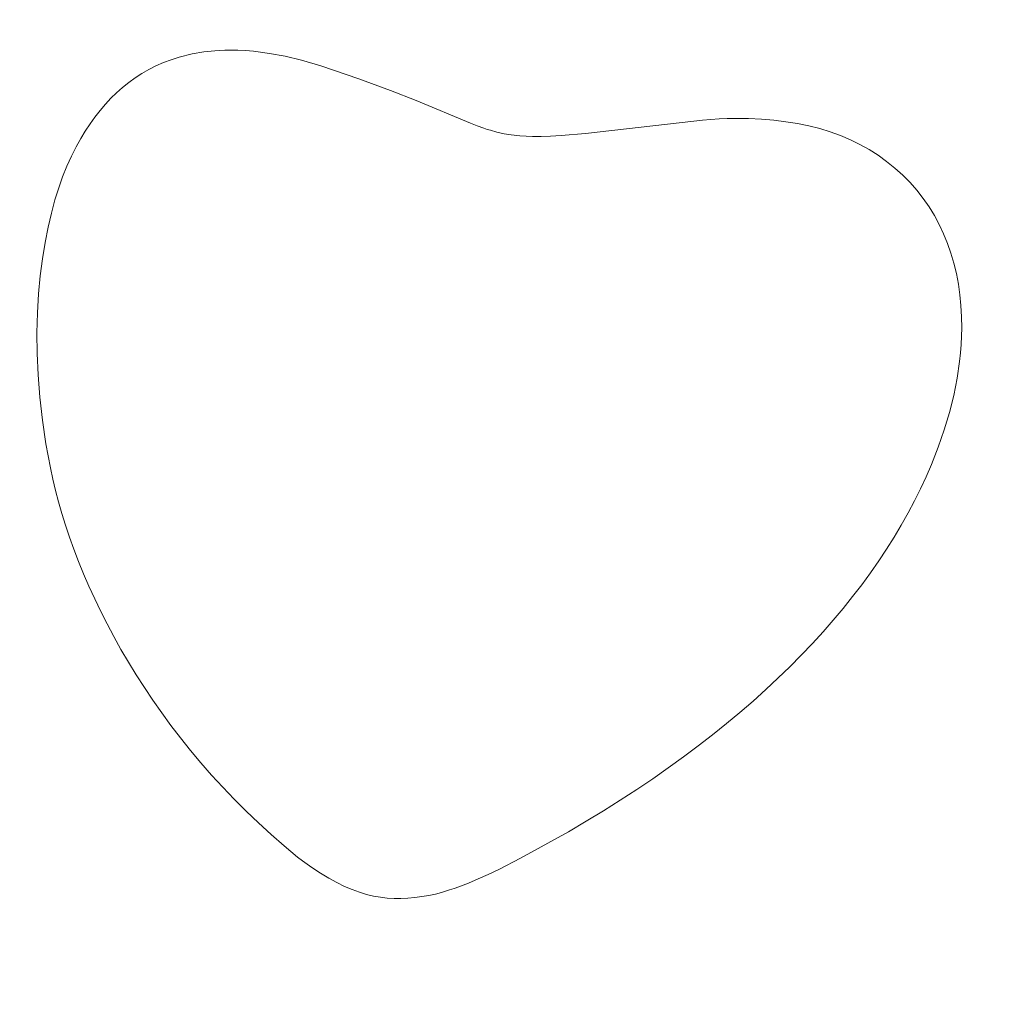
# Model space of a CAD drawing. Header units: millimetres. Extents: x -159 to 180, y -161 to 116.
# Tile 200 of 256: x -80.71 to -73.57, y -13.84 to -6.6. Entities that reach past the tile are written whole.
import ezdxf

# ---------------------------------------------------------------- set-up
doc = ezdxf.new("R2010")
doc.units = ezdxf.units.MM
doc.header["$MEASUREMENT"] = 0
doc.layers.add('Layer 1', color=7, linetype='Continuous')

msp = doc.modelspace()

# ---------------------------------------------------------------- linework, layer by layer
at = {"layer": 'Layer 1', "color": 18, "lineweight": 9}
for points, knots in [([(-158.5852, -104.074), (-158.5852, -104.074), (179.5952, -104.074), (179.5952, -104.074), (179.5952, -104.074), (179.5952, -104.074), (179.5952, 115.719), (179.5952, 115.719), (179.5952, 115.719), (179.5952, 115.719), (-158.5852, 115.719), (-158.5852, 115.719), (-158.5852, 115.719), (-158.5852, 115.719), (-158.5852, -104.074), (-158.5852, -104.074)], [0, 0, 0, 0, 0.2, 0.2, 0.2, 0.2, 0.4, 0.4, 0.4, 0.4, 0.6, 0.6, 0.6, 0.6, 1, 1, 1, 1]), ([(-53.2564, -7.5691), (-53.2564, -7.5691), (-53.2564, 0.2004), (-53.2564, 0.2004), (-53.2564, 0.2004), (-53.2564, 0.2004), (-58.1523, 0.2004), (-58.1523, 0.2004), (-58.1523, 0.2004), (-58.1523, 0.2004), (-58.1523, -2.7996), (-58.1523, -2.7996), (-58.1523, -2.7996), (-58.1523, -2.7996), (-65.8577, -2.7996), (-65.8577, -2.7996), (-65.8577, -2.7996), (-65.8577, -2.7996), (-65.8577, 0.2004), (-65.8577, 0.2004), (-65.8577, 0.2004), (-65.8577, 0.2004), (-73.8173, 0.2004), (-73.8173, 0.2004), (-73.8173, 0.2004), (-73.8173, 0.2004), (-73.8173, -2.7996), (-73.8173, -2.7996), (-73.8173, -2.7996), (-73.8173, -2.7996), (-81.5226, -2.7996), (-81.5226, -2.7996), (-81.5226, -2.7996), (-81.5226, -2.7996), (-81.5226, 0.2004), (-81.5226, 0.2004), (-81.5226, 0.2004), (-81.5226, 0.2004), (-89.4822, 0.2004), (-89.4822, 0.2004), (-89.4822, 0.2004), (-89.4822, 0.2004), (-89.4822, -2.7996), (-89.4822, -2.7996), (-89.4822, -2.7996), (-89.4822, -2.7996), (-97.1875, -2.7996), (-97.1875, -2.7996), (-97.1875, -2.7996), (-97.1875, -2.7996), (-97.1875, 0.2004), (-97.1875, 0.2004), (-97.1875, 0.2004), (-97.1875, 0.2004), (-105.1471, 0.2004), (-105.1471, 0.2004), (-105.1471, 0.2004), (-105.1471, 0.2004), (-105.1471, -2.7996), (-105.1471, -2.7996), (-105.1471, -2.7996), (-105.1471, -2.7996), (-112.8524, -2.7996), (-112.8524, -2.7996), (-112.8524, -2.7996), (-112.8524, -2.7996), (-112.8524, 0.2004), (-112.8524, 0.2004), (-112.8524, 0.2004), (-112.8524, 0.2004), (-120.812, 0.2004), (-120.812, 0.2004), (-120.812, 0.2004), (-120.812, 0.2004), (-120.812, -2.7996), (-120.812, -2.7996), (-120.812, -2.7996), (-120.812, -2.7996), (-128.5173, -2.7996), (-128.5173, -2.7996), (-128.5173, -2.7996), (-128.5173, -2.7996), (-128.5173, 0.2004), (-128.5173, 0.2004), (-128.5173, 0.2004), (-128.5173, 0.2004), (-136.4769, 0.2004), (-136.4769, 0.2004), (-136.4769, 0.2004), (-136.4769, 0.2004), (-136.4769, -2.7996), (-136.4769, -2.7996), (-136.4769, -2.7996), (-136.4769, -2.7996), (-144.1823, -2.7996), (-144.1823, -2.7996), (-144.1823, -2.7996), (-144.1823, -2.7996), (-144.1823, 0.2004), (-144.1823, 0.2004), (-144.1823, 0.2004), (-144.1823, 0.2004), (-152.0784, 0.2004), (-152.0784, 0.2004), (-152.0784, 0.2004), (-152.0784, 0.2004), (-152.0784, -7.6961), (-152.0784, -7.6961), (-152.0784, -7.6961), (-152.0784, -7.6961), (-149.0784, -7.6961), (-149.0784, -7.6961), (-149.0784, -7.6961), (-149.0784, -7.6961), (-149.0784, -15.4011), (-149.0784, -15.4011), (-149.0784, -15.4011), (-149.0784, -15.4011), (-152.0784, -15.4011), (-152.0784, -15.4011), (-152.0784, -15.4011), (-152.0784, -15.4011), (-152.0784, -23.3611), (-152.0784, -23.3611), (-152.0784, -23.3611), (-152.0784, -23.3611), (-149.0784, -23.3611), (-149.0784, -23.3611), (-149.0784, -23.3611), (-149.0784, -23.3611), (-149.0784, -31.0662), (-149.0784, -31.0662), (-149.0784, -31.0662), (-149.0784, -31.0662), (-152.0784, -31.0662), (-152.0784, -31.0662), (-152.0784, -31.0662), (-152.0784, -31.0662), (-152.0784, -39.0261), (-152.0784, -39.0261), (-152.0784, -39.0261), (-152.0784, -39.0261), (-149.0784, -39.0261), (-149.0784, -39.0261), (-149.0784, -39.0261), (-149.0784, -39.0261), (-149.0784, -46.7312), (-149.0784, -46.7312), (-149.0784, -46.7312), (-149.0784, -46.7312), (-152.0784, -46.7312), (-152.0784, -46.7312), (-152.0784, -46.7312), (-152.0784, -46.7312), (-152.0784, -54.6912), (-152.0784, -54.6912), (-152.0784, -54.6912), (-152.0784, -54.6912), (-149.0784, -54.6912), (-149.0784, -54.6912), (-149.0784, -54.6912), (-149.0784, -54.6912), (-149.0784, -62.3963), (-149.0784, -62.3963), (-149.0784, -62.3963), (-149.0784, -62.3963), (-152.0784, -62.3963), (-152.0784, -62.3963), (-152.0784, -62.3963), (-152.0784, -62.3963), (-152.0784, -70.3552), (-152.0784, -70.3552), (-152.0784, -70.3552), (-152.0784, -70.3552), (-149.0784, -70.3552), (-149.0784, -70.3552), (-149.0784, -70.3552), (-149.0784, -70.3552), (-149.0784, -78.0613), (-149.0784, -78.0613), (-149.0784, -78.0613), (-149.0784, -78.0613), (-152.0784, -78.0613), (-152.0784, -78.0613), (-152.0784, -78.0613), (-152.0784, -78.0613), (-152.0784, -86.0203), (-152.0784, -86.0203), (-152.0784, -86.0203), (-152.0784, -86.0203), (-149.0784, -86.0203), (-149.0784, -86.0203), (-149.0784, -86.0203), (-149.0784, -86.0203), (-149.0784, -93.7263), (-149.0784, -93.7263), (-149.0784, -93.7263), (-149.0784, -93.7263), (-152.0784, -93.7263), (-152.0784, -93.7263), (-152.0784, -93.7263), (-152.0784, -93.7263), (-152.0784, -101.6218), (-152.0784, -101.6218), (-152.0784, -101.6218), (-152.0784, -101.6218), (-144.1823, -101.6218), (-144.1823, -101.6218), (-144.1823, -101.6218), (-144.1823, -101.6218), (-144.1823, -98.6218), (-144.1823, -98.6218), (-144.1823, -98.6218), (-144.1823, -98.6218), (-136.4769, -98.6218), (-136.4769, -98.6218), (-136.4769, -98.6218), (-136.4769, -98.6218), (-136.4769, -101.6218), (-136.4769, -101.6218), (-136.4769, -101.6218), (-136.4769, -101.6218), (-128.5173, -101.6218), (-128.5173, -101.6218), (-128.5173, -101.6218), (-128.5173, -101.6218), (-128.5173, -98.6218), (-128.5173, -98.6218), (-128.5173, -98.6218), (-128.5173, -98.6218), (-120.812, -98.6218), (-120.812, -98.6218), (-120.812, -98.6218), (-120.812, -98.6218), (-120.812, -101.6218), (-120.812, -101.6218), (-120.812, -101.6218), (-120.812, -101.6218), (-112.8524, -101.6218), (-112.8524, -101.6218), (-112.8524, -101.6218), (-112.8524, -101.6218), (-112.8524, -98.6218), (-112.8524, -98.6218), (-112.8524, -98.6218), (-112.8524, -98.6218), (-105.1471, -98.6218), (-105.1471, -98.6218), (-105.1471, -98.6218), (-105.1471, -98.6218), (-105.1471, -101.6218), (-105.1471, -101.6218), (-105.1471, -101.6218), (-105.1471, -101.6218), (-97.1875, -101.6218), (-97.1875, -101.6218), (-97.1875, -101.6218), (-97.1875, -101.6218), (-97.1875, -98.6218), (-97.1875, -98.6218), (-97.1875, -98.6218), (-97.1875, -98.6218), (-89.4822, -98.6218), (-89.4822, -98.6218), (-89.4822, -98.6218), (-89.4822, -98.6218), (-89.4822, -101.6218), (-89.4822, -101.6218), (-89.4822, -101.6218), (-89.4822, -101.6218), (-81.5226, -101.6218), (-81.5226, -101.6218), (-81.5226, -101.6218), (-81.5226, -101.6218), (-81.5226, -98.6218), (-81.5226, -98.6218), (-81.5226, -98.6218), (-81.5226, -98.6218), (-73.8173, -98.6218), (-73.8173, -98.6218), (-73.8173, -98.6218), (-73.8173, -98.6218), (-73.8173, -101.6218), (-73.8173, -101.6218), (-73.8173, -101.6218), (-73.8173, -101.6218), (-65.8577, -101.6218), (-65.8577, -101.6218), (-65.8577, -101.6218), (-65.8577, -101.6218), (-65.8577, -98.6218), (-65.8577, -98.6218), (-65.8577, -98.6218), (-65.8577, -98.6218), (-58.1523, -98.6218), (-58.1523, -98.6218), (-58.1523, -98.6218), (-58.1523, -98.6218), (-58.1523, -101.6218), (-58.1523, -101.6218), (-58.1523, -101.6218), (-58.1523, -101.6218), (-53.2564, -101.6218), (-53.2564, -101.6218), (-53.2564, -101.6218), (-53.2564, -101.6218), (-53.2564, -93.8533), (-53.2564, -93.8533), (-53.2564, -93.8533), (-53.2564, -93.8533), (-50.2564, -93.8533), (-50.2564, -93.8533), (-50.2564, -93.8533), (-50.2564, -93.8533), (-50.2564, -85.8933), (-50.2564, -85.8933), (-50.2564, -85.8933), (-50.2564, -85.8933), (-53.2564, -85.8933), (-53.2564, -85.8933), (-53.2564, -85.8933), (-53.2564, -85.8933), (-53.2564, -78.1882), (-53.2564, -78.1882), (-53.2564, -78.1882), (-53.2564, -78.1882), (-50.2564, -78.1882), (-50.2564, -78.1882), (-50.2564, -78.1882), (-50.2564, -78.1882), (-50.2564, -70.2283), (-50.2564, -70.2283), (-50.2564, -70.2283), (-50.2564, -70.2283), (-53.2564, -70.2283), (-53.2564, -70.2283), (-53.2564, -70.2283), (-53.2564, -70.2283), (-53.2564, -62.5232), (-53.2564, -62.5232), (-53.2564, -62.5232), (-53.2564, -62.5232), (-50.2564, -62.5232), (-50.2564, -62.5232), (-50.2564, -62.5232), (-50.2564, -62.5232), (-50.2564, -54.5632), (-50.2564, -54.5632), (-50.2564, -54.5632), (-50.2564, -54.5632), (-53.2564, -54.5632), (-53.2564, -54.5632), (-53.2564, -54.5632), (-53.2564, -54.5632), (-53.2564, -46.8582), (-53.2564, -46.8582), (-53.2564, -46.8582), (-53.2564, -46.8582), (-50.2564, -46.8582), (-50.2564, -46.8582), (-50.2564, -46.8582), (-50.2564, -46.8582), (-50.2564, -38.8982), (-50.2564, -38.8982), (-50.2564, -38.8982), (-50.2564, -38.8982), (-53.2564, -38.8982), (-53.2564, -38.8982), (-53.2564, -38.8982), (-53.2564, -38.8982), (-53.2564, -31.1931), (-53.2564, -31.1931), (-53.2564, -31.1931), (-53.2564, -31.1931), (-50.2564, -31.1931), (-50.2564, -31.1931), (-50.2564, -31.1931), (-50.2564, -31.1931), (-50.2564, -23.2341), (-50.2564, -23.2341), (-50.2564, -23.2341), (-50.2564, -23.2341), (-53.2564, -23.2341), (-53.2564, -23.2341), (-53.2564, -23.2341), (-53.2564, -23.2341), (-53.2564, -15.5281), (-53.2564, -15.5281), (-53.2564, -15.5281), (-53.2564, -15.5281), (-50.2564, -15.5281), (-50.2564, -15.5281), (-50.2564, -15.5281), (-50.2564, -15.5281), (-50.2564, -7.5691), (-50.2564, -7.5691), (-50.2564, -7.5691), (-50.2564, -7.5691), (-53.2564, -7.5691), (-53.2564, -7.5691)], [0, 0, 0, 0, 0.009901, 0.009901, 0.009901, 0.009901, 0.019802, 0.019802, 0.019802, 0.019802, 0.029703, 0.029703, 0.029703, 0.029703, 0.039604, 0.039604, 0.039604, 0.039604, 0.049505, 0.049505, 0.049505, 0.049505, 0.059406, 0.059406, 0.059406, 0.059406, 0.069307, 0.069307, 0.069307, 0.069307, 0.079208, 0.079208, 0.079208, 0.079208, 0.089109, 0.089109, 0.089109, 0.089109, 0.09901, 0.09901, 0.09901, 0.09901, 0.108911, 0.108911, 0.108911, 0.108911, 0.118812, 0.118812, 0.118812, 0.118812, 0.128713, 0.128713, 0.128713, 0.128713, 0.138614, 0.138614, 0.138614, 0.138614, 0.148515, 0.148515, 0.148515, 0.148515, 0.158416, 0.158416, 0.158416, 0.158416, 0.168317, 0.168317, 0.168317, 0.168317, 0.178218, 0.178218, 0.178218, 0.178218, 0.188119, 0.188119, 0.188119, 0.188119, 0.19802, 0.19802, 0.19802, 0.19802, 0.207921, 0.207921, 0.207921, 0.207921, 0.217822, 0.217822, 0.217822, 0.217822, 0.227723, 0.227723, 0.227723, 0.227723, 0.237624, 0.237624, 0.237624, 0.237624, 0.247525, 0.247525, 0.247525, 0.247525, 0.257426, 0.257426, 0.257426, 0.257426, 0.267327, 0.267327, 0.267327, 0.267327, 0.277228, 0.277228, 0.277228, 0.277228, 0.287129, 0.287129, 0.287129, 0.287129, 0.29703, 0.29703, 0.29703, 0.29703, 0.306931, 0.306931, 0.306931, 0.306931, 0.316832, 0.316832, 0.316832, 0.316832, 0.326733, 0.326733, 0.326733, 0.326733, 0.336634, 0.336634, 0.336634, 0.336634, 0.346535, 0.346535, 0.346535, 0.346535, 0.356436, 0.356436, 0.356436, 0.356436, 0.366337, 0.366337, 0.366337, 0.366337, 0.376238, 0.376238, 0.376238, 0.376238, 0.386139, 0.386139, 0.386139, 0.386139, 0.39604, 0.39604, 0.39604, 0.39604, 0.405941, 0.405941, 0.405941, 0.405941, 0.415842, 0.415842, 0.415842, 0.415842, 0.425743, 0.425743, 0.425743, 0.425743, 0.435644, 0.435644, 0.435644, 0.435644, 0.445545, 0.445545, 0.445545, 0.445545, 0.455446, 0.455446, 0.455446, 0.455446, 0.465347, 0.465347, 0.465347, 0.465347, 0.475248, 0.475248, 0.475248, 0.475248, 0.485149, 0.485149, 0.485149, 0.485149, 0.49505, 0.49505, 0.49505, 0.49505, 0.50495, 0.50495, 0.50495, 0.50495, 0.514851, 0.514851, 0.514851, 0.514851, 0.524752, 0.524752, 0.524752, 0.524752, 0.534653, 0.534653, 0.534653, 0.534653, 0.544554, 0.544554, 0.544554, 0.544554, 0.554455, 0.554455, 0.554455, 0.554455, 0.564356, 0.564356, 0.564356, 0.564356, 0.574257, 0.574257, 0.574257, 0.574257, 0.584158, 0.584158, 0.584158, 0.584158, 0.594059, 0.594059, 0.594059, 0.594059, 0.60396, 0.60396, 0.60396, 0.60396, 0.613861, 0.613861, 0.613861, 0.613861, 0.623762, 0.623762, 0.623762, 0.623762, 0.633663, 0.633663, 0.633663, 0.633663, 0.643564, 0.643564, 0.643564, 0.643564, 0.653465, 0.653465, 0.653465, 0.653465, 0.663366, 0.663366, 0.663366, 0.663366, 0.673267, 0.673267, 0.673267, 0.673267, 0.683168, 0.683168, 0.683168, 0.683168, 0.693069, 0.693069, 0.693069, 0.693069, 0.70297, 0.70297, 0.70297, 0.70297, 0.712871, 0.712871, 0.712871, 0.712871, 0.722772, 0.722772, 0.722772, 0.722772, 0.732673, 0.732673, 0.732673, 0.732673, 0.742574, 0.742574, 0.742574, 0.742574, 0.752475, 0.752475, 0.752475, 0.752475, 0.762376, 0.762376, 0.762376, 0.762376, 0.772277, 0.772277, 0.772277, 0.772277, 0.782178, 0.782178, 0.782178, 0.782178, 0.792079, 0.792079, 0.792079, 0.792079, 0.80198, 0.80198, 0.80198, 0.80198, 0.811881, 0.811881, 0.811881, 0.811881, 0.821782, 0.821782, 0.821782, 0.821782, 0.831683, 0.831683, 0.831683, 0.831683, 0.841584, 0.841584, 0.841584, 0.841584, 0.851485, 0.851485, 0.851485, 0.851485, 0.861386, 0.861386, 0.861386, 0.861386, 0.871287, 0.871287, 0.871287, 0.871287, 0.881188, 0.881188, 0.881188, 0.881188, 0.891089, 0.891089, 0.891089, 0.891089, 0.90099, 0.90099, 0.90099, 0.90099, 0.910891, 0.910891, 0.910891, 0.910891, 0.920792, 0.920792, 0.920792, 0.920792, 0.930693, 0.930693, 0.930693, 0.930693, 0.940594, 0.940594, 0.940594, 0.940594, 0.950495, 0.950495, 0.950495, 0.950495, 0.960396, 0.960396, 0.960396, 0.960396, 0.970297, 0.970297, 0.970297, 0.970297, 0.980198, 0.980198, 0.980198, 0.980198, 1, 1, 1, 1]), ([(-78.5005, -6.9431), (-78.5005, -6.9431), (-78.2208, -7.0388), (-78.2208, -7.0388), (-78.2208, -7.0388), (-78.2208, -7.0388), (-77.9895, -7.1228), (-77.9895, -7.1228), (-77.9895, -7.1228), (-77.9895, -7.1228), (-77.7991, -7.198), (-77.7991, -7.198), (-77.7991, -7.198), (-77.7991, -7.198), (-77.4013, -7.364), (-77.4013, -7.364), (-77.4013, -7.364), (-77.4013, -7.364), (-77.3508, -7.3836), (-77.3508, -7.3836), (-77.3508, -7.3836), (-77.3508, -7.3836), (-77.3024, -7.4011), (-77.3024, -7.4011), (-77.3024, -7.4011), (-77.3024, -7.4011), (-77.2787, -7.4089), (-77.2787, -7.4089), (-77.2787, -7.4089), (-77.2787, -7.4089), (-77.2551, -7.4158), (-77.2551, -7.4158), (-77.2551, -7.4158), (-77.2551, -7.4158), (-77.2083, -7.4295), (-77.2083, -7.4295), (-77.2083, -7.4295), (-77.2083, -7.4295), (-77.1533, -7.4409), (-77.1533, -7.4409), (-77.1533, -7.4409), (-77.1533, -7.4409), (-77.1017, -7.4497), (-77.1017, -7.4497), (-77.1017, -7.4497), (-77.1017, -7.4497), (-77.038, -7.4562), (-77.038, -7.4562), (-77.038, -7.4562), (-77.038, -7.4562), (-76.9464, -7.4607), (-76.9464, -7.4607), (-76.9464, -7.4607), (-76.9464, -7.4607), (-76.8823, -7.4607), (-76.8823, -7.4607), (-76.8823, -7.4607), (-76.8823, -7.4607), (-76.812, -7.4578), (-76.812, -7.4578), (-76.812, -7.4578), (-76.812, -7.4578), (-76.735, -7.4539), (-76.735, -7.4539), (-76.735, -7.4539), (-76.735, -7.4539), (-76.5562, -7.4392), (-76.5562, -7.4392), (-76.5562, -7.4392), (-76.5562, -7.4392), (-75.7593, -7.3494), (-75.7593, -7.3494), (-75.7593, -7.3494), (-75.7593, -7.3494), (-75.6968, -7.3425), (-75.6968, -7.3425), (-75.6968, -7.3425), (-75.6968, -7.3425), (-75.6351, -7.3377), (-75.6351, -7.3377), (-75.6351, -7.3377), (-75.6351, -7.3377), (-75.5743, -7.3328), (-75.5743, -7.3328), (-75.5743, -7.3328), (-75.5743, -7.3328), (-75.5147, -7.3298), (-75.5147, -7.3298), (-75.5147, -7.3298), (-75.5147, -7.3298), (-75.4558, -7.3289), (-75.4558, -7.3289), (-75.4558, -7.3289), (-75.4558, -7.3289), (-75.3581, -7.3303), (-75.3581, -7.3303), (-75.3581, -7.3303), (-75.3581, -7.3303), (-75.2636, -7.3348), (-75.2636, -7.3348), (-75.2636, -7.3348), (-75.2636, -7.3348), (-75.172, -7.3422), (-75.172, -7.3422), (-75.172, -7.3422), (-75.172, -7.3422), (-75.0833, -7.3528), (-75.0833, -7.3528), (-75.0833, -7.3528), (-75.0833, -7.3528), (-74.9976, -7.3665), (-74.9976, -7.3665), (-74.9976, -7.3665), (-74.9976, -7.3665), (-74.9146, -7.3835), (-74.9146, -7.3835), (-74.9146, -7.3835), (-74.9146, -7.3835), (-74.8344, -7.4038), (-74.8344, -7.4038), (-74.8344, -7.4038), (-74.8344, -7.4038), (-74.7568, -7.4274), (-74.7568, -7.4274), (-74.7568, -7.4274), (-74.7568, -7.4274), (-74.6818, -7.4545), (-74.6818, -7.4545), (-74.6818, -7.4545), (-74.6818, -7.4545), (-74.6094, -7.4851), (-74.6094, -7.4851), (-74.6094, -7.4851), (-74.6094, -7.4851), (-74.5394, -7.5193), (-74.5394, -7.5193), (-74.5394, -7.5193), (-74.5394, -7.5193), (-74.4718, -7.557), (-74.4718, -7.557), (-74.4718, -7.557), (-74.4718, -7.557), (-74.4065, -7.5985), (-74.4065, -7.5985), (-74.4065, -7.5985), (-74.4065, -7.5985), (-74.3435, -7.6438), (-74.3435, -7.6438), (-74.3435, -7.6438), (-74.3435, -7.6438), (-74.2826, -7.6929), (-74.2826, -7.6929), (-74.2826, -7.6929), (-74.2826, -7.6929), (-74.2239, -7.7459), (-74.2239, -7.7459), (-74.2239, -7.7459), (-74.2239, -7.7459), (-74.1703, -7.8), (-74.1703, -7.8), (-74.1703, -7.8), (-74.1703, -7.8), (-74.1204, -7.8567), (-74.1204, -7.8567), (-74.1204, -7.8567), (-74.1204, -7.8567), (-74.074, -7.9159), (-74.074, -7.9159), (-74.074, -7.9159), (-74.074, -7.9159), (-74.0312, -7.9775), (-74.0312, -7.9775), (-74.0312, -7.9775), (-74.0312, -7.9775), (-73.992, -8.0414), (-73.992, -8.0414), (-73.992, -8.0414), (-73.992, -8.0414), (-73.9564, -8.1076), (-73.9564, -8.1076), (-73.9564, -8.1076), (-73.9564, -8.1076), (-73.9242, -8.1758), (-73.9242, -8.1758), (-73.9242, -8.1758), (-73.9242, -8.1758), (-73.8956, -8.2461), (-73.8956, -8.2461), (-73.8956, -8.2461), (-73.8956, -8.2461), (-73.8705, -8.3182), (-73.8705, -8.3182), (-73.8705, -8.3182), (-73.8705, -8.3182), (-73.8489, -8.3922), (-73.8489, -8.3922), (-73.8489, -8.3922), (-73.8489, -8.3922), (-73.8308, -8.4678), (-73.8308, -8.4678), (-73.8308, -8.4678), (-73.8308, -8.4678), (-73.8161, -8.5451), (-73.8161, -8.5451), (-73.8161, -8.5451), (-73.8161, -8.5451), (-73.8048, -8.6238), (-73.8048, -8.6238), (-73.8048, -8.6238), (-73.8048, -8.6238), (-73.797, -8.7039), (-73.797, -8.7039), (-73.797, -8.7039), (-73.797, -8.7039), (-73.7925, -8.7853), (-73.7925, -8.7853), (-73.7925, -8.7853), (-73.7925, -8.7853), (-73.7914, -8.8679), (-73.7914, -8.8679), (-73.7914, -8.8679), (-73.7914, -8.8679), (-73.7928, -8.9287), (-73.7928, -8.9287), (-73.7928, -8.9287), (-73.7928, -8.9287), (-73.7959, -8.9898), (-73.7959, -8.9898), (-73.7959, -8.9898), (-73.7959, -8.9898), (-73.8007, -9.0513), (-73.8007, -9.0513), (-73.8007, -9.0513), (-73.8007, -9.0513), (-73.8072, -9.1131), (-73.8072, -9.1131), (-73.8072, -9.1131), (-73.8072, -9.1131), (-73.8254, -9.2377), (-73.8254, -9.2377), (-73.8254, -9.2377), (-73.8254, -9.2377), (-73.8503, -9.3633), (-73.8503, -9.3633), (-73.8503, -9.3633), (-73.8503, -9.3633), (-73.8817, -9.4896), (-73.8817, -9.4896), (-73.8817, -9.4896), (-73.8817, -9.4896), (-73.9196, -9.6166), (-73.9196, -9.6166), (-73.9196, -9.6166), (-73.9196, -9.6166), (-73.9638, -9.7439), (-73.9638, -9.7439), (-73.9638, -9.7439), (-73.9638, -9.7439), (-74.0141, -9.8713), (-74.0141, -9.8713), (-74.0141, -9.8713), (-74.0141, -9.8713), (-74.0528, -9.9604), (-74.0528, -9.9604), (-74.0528, -9.9604), (-74.0528, -9.9604), (-74.0942, -10.0494), (-74.0942, -10.0494), (-74.0942, -10.0494), (-74.0942, -10.0494), (-74.1385, -10.1382), (-74.1385, -10.1382), (-74.1385, -10.1382), (-74.1385, -10.1382), (-74.1854, -10.2268), (-74.1854, -10.2268), (-74.1854, -10.2268), (-74.1854, -10.2268), (-74.2352, -10.3153), (-74.2352, -10.3153), (-74.2352, -10.3153), (-74.2352, -10.3153), (-74.2878, -10.4035), (-74.2878, -10.4035), (-74.2878, -10.4035), (-74.2878, -10.4035), (-74.3431, -10.4916), (-74.3431, -10.4916), (-74.3431, -10.4916), (-74.3431, -10.4916), (-74.4013, -10.5794), (-74.4013, -10.5794), (-74.4013, -10.5794), (-74.4013, -10.5794), (-74.4624, -10.6669), (-74.4624, -10.6669), (-74.4624, -10.6669), (-74.4624, -10.6669), (-74.5263, -10.7542), (-74.5263, -10.7542), (-74.5263, -10.7542), (-74.5263, -10.7542), (-74.593, -10.8412), (-74.593, -10.8412), (-74.593, -10.8412), (-74.593, -10.8412), (-74.6626, -10.9279), (-74.6626, -10.9279), (-74.6626, -10.9279), (-74.6626, -10.9279), (-74.7352, -11.0143), (-74.7352, -11.0143), (-74.7352, -11.0143), (-74.7352, -11.0143), (-74.8106, -11.1003), (-74.8106, -11.1003), (-74.8106, -11.1003), (-74.8106, -11.1003), (-74.889, -11.1859), (-74.889, -11.1859), (-74.889, -11.1859), (-74.889, -11.1859), (-74.9703, -11.2712), (-74.9703, -11.2712), (-74.9703, -11.2712), (-74.9703, -11.2712), (-75.0545, -11.3561), (-75.0545, -11.3561), (-75.0545, -11.3561), (-75.0545, -11.3561), (-75.1417, -11.4405), (-75.1417, -11.4405), (-75.1417, -11.4405), (-75.1417, -11.4405), (-75.2318, -11.5245), (-75.2318, -11.5245), (-75.2318, -11.5245), (-75.2318, -11.5245), (-75.325, -11.6081), (-75.325, -11.6081), (-75.325, -11.6081), (-75.325, -11.6081), (-75.4211, -11.6911), (-75.4211, -11.6911), (-75.4211, -11.6911), (-75.4211, -11.6911), (-75.5203, -11.7737), (-75.5203, -11.7737), (-75.5203, -11.7737), (-75.5203, -11.7737), (-75.6225, -11.8558), (-75.6225, -11.8558), (-75.6225, -11.8558), (-75.6225, -11.8558), (-75.7277, -11.9373), (-75.7277, -11.9373), (-75.7277, -11.9373), (-75.7277, -11.9373), (-75.836, -12.0183), (-75.836, -12.0183), (-75.836, -12.0183), (-75.836, -12.0183), (-75.9473, -12.0987), (-75.9473, -12.0987), (-75.9473, -12.0987), (-75.9473, -12.0987), (-76.0618, -12.1785), (-76.0618, -12.1785), (-76.0618, -12.1785), (-76.0618, -12.1785), (-76.1793, -12.2577), (-76.1793, -12.2577), (-76.1793, -12.2577), (-76.1793, -12.2577), (-76.2999, -12.3363), (-76.2999, -12.3363), (-76.2999, -12.3363), (-76.2999, -12.3363), (-76.4237, -12.4142), (-76.4237, -12.4142), (-76.4237, -12.4142), (-76.4237, -12.4142), (-76.5505, -12.4915), (-76.5505, -12.4915), (-76.5505, -12.4915), (-76.5505, -12.4915), (-76.6805, -12.5681), (-76.6805, -12.5681), (-76.6805, -12.5681), (-76.6805, -12.5681), (-77.0341, -12.7634), (-77.0341, -12.7634), (-77.0341, -12.7634), (-77.0341, -12.7634), (-77.1937, -12.8445), (-77.1937, -12.8445), (-77.1937, -12.8445), (-77.1937, -12.8445), (-77.27, -12.8816), (-77.27, -12.8816), (-77.27, -12.8816), (-77.27, -12.8816), (-77.3442, -12.9148), (-77.3442, -12.9148), (-77.3442, -12.9148), (-77.3442, -12.9148), (-77.4164, -12.9451), (-77.4164, -12.9451), (-77.4164, -12.9451), (-77.4164, -12.9451), (-77.4869, -12.9724), (-77.4869, -12.9724), (-77.4869, -12.9724), (-77.4869, -12.9724), (-77.5215, -12.9851), (-77.5215, -12.9851), (-77.5215, -12.9851), (-77.5215, -12.9851), (-77.5558, -12.9959), (-77.5558, -12.9959), (-77.5558, -12.9959), (-77.5558, -12.9959), (-77.6148, -13.0141), (-77.6148, -13.0141), (-77.6148, -13.0141), (-77.6148, -13.0141), (-77.6586, -13.0258), (-77.6586, -13.0258), (-77.6586, -13.0258), (-77.6586, -13.0258), (-77.7061, -13.0359), (-77.7061, -13.0359), (-77.7061, -13.0359), (-77.7061, -13.0359), (-77.7589, -13.0445), (-77.7589, -13.0445), (-77.7589, -13.0445), (-77.7589, -13.0445), (-77.8106, -13.0513), (-77.8106, -13.0513), (-77.8106, -13.0513), (-77.8106, -13.0513), (-77.8615, -13.0559), (-77.8615, -13.0559), (-77.8615, -13.0559), (-77.8615, -13.0559), (-77.9119, -13.0582), (-77.9119, -13.0582), (-77.9119, -13.0582), (-77.9119, -13.0582), (-77.9621, -13.058), (-77.9621, -13.058), (-77.9621, -13.058), (-77.9621, -13.058), (-78.0122, -13.0551), (-78.0122, -13.0551), (-78.0122, -13.0551), (-78.0122, -13.0551), (-78.0625, -13.0493), (-78.0625, -13.0493), (-78.0625, -13.0493), (-78.0625, -13.0493), (-78.1133, -13.0404), (-78.1133, -13.0404), (-78.1133, -13.0404), (-78.1133, -13.0404), (-78.1647, -13.0281), (-78.1647, -13.0281), (-78.1647, -13.0281), (-78.1647, -13.0281), (-78.2172, -13.0123), (-78.2172, -13.0123), (-78.2172, -13.0123), (-78.2172, -13.0123), (-78.2708, -12.9927), (-78.2708, -12.9927), (-78.2708, -12.9927), (-78.2708, -12.9927), (-78.3259, -12.9692), (-78.3259, -12.9692), (-78.3259, -12.9692), (-78.3259, -12.9692), (-78.3827, -12.9416), (-78.3827, -12.9416), (-78.3827, -12.9416), (-78.3827, -12.9416), (-78.4415, -12.9096), (-78.4415, -12.9096), (-78.4415, -12.9096), (-78.4415, -12.9096), (-78.5024, -12.8731), (-78.5024, -12.8731), (-78.5024, -12.8731), (-78.5024, -12.8731), (-78.5658, -12.8318), (-78.5658, -12.8318), (-78.5658, -12.8318), (-78.5658, -12.8318), (-78.601, -12.8074), (-78.601, -12.8074), (-78.601, -12.8074), (-78.601, -12.8074), (-78.6364, -12.781), (-78.6364, -12.781), (-78.6364, -12.781), (-78.6364, -12.781), (-78.6724, -12.7537), (-78.6724, -12.7537), (-78.6724, -12.7537), (-78.6724, -12.7537), (-78.771, -12.6715), (-78.771, -12.6715), (-78.771, -12.6715), (-78.771, -12.6715), (-78.8667, -12.588), (-78.8667, -12.588), (-78.8667, -12.588), (-78.8667, -12.588), (-78.9596, -12.5031), (-78.9596, -12.5031), (-78.9596, -12.5031), (-78.9596, -12.5031), (-79.0496, -12.4169), (-79.0496, -12.4169), (-79.0496, -12.4169), (-79.0496, -12.4169), (-79.1368, -12.3296), (-79.1368, -12.3296), (-79.1368, -12.3296), (-79.1368, -12.3296), (-79.2212, -12.2413), (-79.2212, -12.2413), (-79.2212, -12.2413), (-79.2212, -12.2413), (-79.3029, -12.152), (-79.3029, -12.152), (-79.3029, -12.152), (-79.3029, -12.152), (-79.3817, -12.0619), (-79.3817, -12.0619), (-79.3817, -12.0619), (-79.3817, -12.0619), (-79.4578, -11.971), (-79.4578, -11.971), (-79.4578, -11.971), (-79.4578, -11.971), (-79.5311, -11.8795), (-79.5311, -11.8795), (-79.5311, -11.8795), (-79.5311, -11.8795), (-79.6017, -11.7874), (-79.6017, -11.7874), (-79.6017, -11.7874), (-79.6017, -11.7874), (-79.6697, -11.6948), (-79.6697, -11.6948), (-79.6697, -11.6948), (-79.6697, -11.6948), (-79.7349, -11.6019), (-79.7349, -11.6019), (-79.7349, -11.6019), (-79.7349, -11.6019), (-79.7975, -11.5087), (-79.7975, -11.5087), (-79.7975, -11.5087), (-79.7975, -11.5087), (-79.8574, -11.4153), (-79.8574, -11.4153), (-79.8574, -11.4153), (-79.8574, -11.4153), (-79.9147, -11.3219), (-79.9147, -11.3219), (-79.9147, -11.3219), (-79.9147, -11.3219), (-79.9694, -11.2285), (-79.9694, -11.2285), (-79.9694, -11.2285), (-79.9694, -11.2285), (-80.0214, -11.1352), (-80.0214, -11.1352), (-80.0214, -11.1352), (-80.0214, -11.1352), (-80.071, -11.0421), (-80.071, -11.0421), (-80.071, -11.0421), (-80.071, -11.0421), (-80.1179, -10.9493), (-80.1179, -10.9493), (-80.1179, -10.9493), (-80.1179, -10.9493), (-80.1623, -10.857), (-80.1623, -10.857), (-80.1623, -10.857), (-80.1623, -10.857), (-80.2042, -10.7652), (-80.2042, -10.7652), (-80.2042, -10.7652), (-80.2042, -10.7652), (-80.2435, -10.6739), (-80.2435, -10.6739), (-80.2435, -10.6739), (-80.2435, -10.6739), (-80.2804, -10.5834), (-80.2804, -10.5834), (-80.2804, -10.5834), (-80.2804, -10.5834), (-80.3148, -10.4937), (-80.3148, -10.4937), (-80.3148, -10.4937), (-80.3148, -10.4937), (-80.3468, -10.4049), (-80.3468, -10.4049), (-80.3468, -10.4049), (-80.3468, -10.4049), (-80.3763, -10.317), (-80.3763, -10.317), (-80.3763, -10.317), (-80.3763, -10.317), (-80.4034, -10.2303), (-80.4034, -10.2303), (-80.4034, -10.2303), (-80.4034, -10.2303), (-80.4281, -10.1448), (-80.4281, -10.1448), (-80.4281, -10.1448), (-80.4281, -10.1448), (-80.4504, -10.0605), (-80.4504, -10.0605), (-80.4504, -10.0605), (-80.4504, -10.0605), (-80.4704, -9.9776), (-80.4704, -9.9776), (-80.4704, -9.9776), (-80.4704, -9.9776), (-80.488, -9.8963), (-80.488, -9.8963), (-80.488, -9.8963), (-80.488, -9.8963), (-80.5211, -9.7178), (-80.5211, -9.7178), (-80.5211, -9.7178), (-80.5211, -9.7178), (-80.5469, -9.5442), (-80.5469, -9.5442), (-80.5469, -9.5442), (-80.5469, -9.5442), (-80.5659, -9.3757), (-80.5659, -9.3757), (-80.5659, -9.3757), (-80.5659, -9.3757), (-80.5786, -9.2125), (-80.5786, -9.2125), (-80.5786, -9.2125), (-80.5786, -9.2125), (-80.5853, -9.0549), (-80.5853, -9.0549), (-80.5853, -9.0549), (-80.5853, -9.0549), (-80.5866, -8.9032), (-80.5866, -8.9032), (-80.5866, -8.9032), (-80.5866, -8.9032), (-80.5828, -8.7574), (-80.5828, -8.7574), (-80.5828, -8.7574), (-80.5828, -8.7574), (-80.5746, -8.618), (-80.5746, -8.618), (-80.5746, -8.618), (-80.5746, -8.618), (-80.5621, -8.4852), (-80.5621, -8.4852), (-80.5621, -8.4852), (-80.5621, -8.4852), (-80.5461, -8.3591), (-80.5461, -8.3591), (-80.5461, -8.3591), (-80.5461, -8.3591), (-80.5268, -8.24), (-80.5268, -8.24), (-80.5268, -8.24), (-80.5268, -8.24), (-80.5047, -8.1283), (-80.5047, -8.1283), (-80.5047, -8.1283), (-80.5047, -8.1283), (-80.4804, -8.024), (-80.4804, -8.024), (-80.4804, -8.024), (-80.4804, -8.024), (-80.4542, -7.9274), (-80.4542, -7.9274), (-80.4542, -7.9274), (-80.4542, -7.9274), (-80.4265, -7.8389), (-80.4265, -7.8389), (-80.4265, -7.8389), (-80.4265, -7.8389), (-80.3979, -7.7586), (-80.3979, -7.7586), (-80.3979, -7.7586), (-80.3979, -7.7586), (-80.3664, -7.6802), (-80.3664, -7.6802), (-80.3664, -7.6802), (-80.3664, -7.6802), (-80.3335, -7.6065), (-80.3335, -7.6065), (-80.3335, -7.6065), (-80.3335, -7.6065), (-80.2997, -7.5384), (-80.2997, -7.5384), (-80.2997, -7.5384), (-80.2997, -7.5384), (-80.2653, -7.4768), (-80.2653, -7.4768), (-80.2653, -7.4768), (-80.2653, -7.4768), (-80.2316, -7.422), (-80.2316, -7.422), (-80.2316, -7.422), (-80.2316, -7.422), (-80.1967, -7.3693), (-80.1967, -7.3693), (-80.1967, -7.3693), (-80.1967, -7.3693), (-80.1606, -7.3188), (-80.1606, -7.3188), (-80.1606, -7.3188), (-80.1606, -7.3188), (-80.123, -7.2706), (-80.123, -7.2706), (-80.123, -7.2706), (-80.123, -7.2706), (-80.0841, -7.2246), (-80.0841, -7.2246), (-80.0841, -7.2246), (-80.0841, -7.2246), (-80.0437, -7.1808), (-80.0437, -7.1808), (-80.0437, -7.1808), (-80.0437, -7.1808), (-80.0017, -7.1395), (-80.0017, -7.1395), (-80.0017, -7.1395), (-80.0017, -7.1395), (-79.958, -7.1005), (-79.958, -7.1005), (-79.958, -7.1005), (-79.958, -7.1005), (-79.9127, -7.0639), (-79.9127, -7.0639), (-79.9127, -7.0639), (-79.9127, -7.0639), (-79.8655, -7.0298), (-79.8655, -7.0298), (-79.8655, -7.0298), (-79.8655, -7.0298), (-79.8165, -6.9981), (-79.8165, -6.9981), (-79.8165, -6.9981), (-79.8165, -6.9981), (-79.7656, -6.969), (-79.7656, -6.969), (-79.7656, -6.969), (-79.7656, -6.969), (-79.7126, -6.9425), (-79.7126, -6.9425), (-79.7126, -6.9425), (-79.7126, -6.9425), (-79.6576, -6.9186), (-79.6576, -6.9186), (-79.6576, -6.9186), (-79.6576, -6.9186), (-79.6004, -6.8973), (-79.6004, -6.8973), (-79.6004, -6.8973), (-79.6004, -6.8973), (-79.541, -6.8787), (-79.541, -6.8787), (-79.541, -6.8787), (-79.541, -6.8787), (-79.4468, -6.8553), (-79.4468, -6.8553), (-79.4468, -6.8553), (-79.4468, -6.8553), (-79.3598, -6.84), (-79.3598, -6.84), (-79.3598, -6.84), (-79.3598, -6.84), (-79.2796, -6.8312), (-79.2796, -6.8312), (-79.2796, -6.8312), (-79.2796, -6.8312), (-79.2058, -6.8274), (-79.2058, -6.8274), (-79.2058, -6.8274), (-79.2058, -6.8274), (-79.1101, -6.8276), (-79.1101, -6.8276), (-79.1101, -6.8276), (-79.1101, -6.8276), (-79.0543, -6.8301), (-79.0543, -6.8301), (-79.0543, -6.8301), (-79.0543, -6.8301), (-78.9964, -6.8352), (-78.9964, -6.8352), (-78.9964, -6.8352), (-78.9964, -6.8352), (-78.8775, -6.8509), (-78.8775, -6.8509), (-78.8775, -6.8509), (-78.8775, -6.8509), (-78.7639, -6.872), (-78.7639, -6.872), (-78.7639, -6.872), (-78.7639, -6.872), (-78.6425, -6.9017), (-78.6425, -6.9017), (-78.6425, -6.9017), (-78.6425, -6.9017), (-78.5005, -6.9431), (-78.5005, -6.9431)], [0, 0, 0, 0, 0.004831, 0.004831, 0.004831, 0.004831, 0.009662, 0.009662, 0.009662, 0.009662, 0.014493, 0.014493, 0.014493, 0.014493, 0.019324, 0.019324, 0.019324, 0.019324, 0.024155, 0.024155, 0.024155, 0.024155, 0.028986, 0.028986, 0.028986, 0.028986, 0.033816, 0.033816, 0.033816, 0.033816, 0.038647, 0.038647, 0.038647, 0.038647, 0.043478, 0.043478, 0.043478, 0.043478, 0.048309, 0.048309, 0.048309, 0.048309, 0.05314, 0.05314, 0.05314, 0.05314, 0.057971, 0.057971, 0.057971, 0.057971, 0.062802, 0.062802, 0.062802, 0.062802, 0.067633, 0.067633, 0.067633, 0.067633, 0.072464, 0.072464, 0.072464, 0.072464, 0.077295, 0.077295, 0.077295, 0.077295, 0.082126, 0.082126, 0.082126, 0.082126, 0.086957, 0.086957, 0.086957, 0.086957, 0.091787, 0.091787, 0.091787, 0.091787, 0.096618, 0.096618, 0.096618, 0.096618, 0.101449, 0.101449, 0.101449, 0.101449, 0.10628, 0.10628, 0.10628, 0.10628, 0.111111, 0.111111, 0.111111, 0.111111, 0.115942, 0.115942, 0.115942, 0.115942, 0.120773, 0.120773, 0.120773, 0.120773, 0.125604, 0.125604, 0.125604, 0.125604, 0.130435, 0.130435, 0.130435, 0.130435, 0.135266, 0.135266, 0.135266, 0.135266, 0.140097, 0.140097, 0.140097, 0.140097, 0.144928, 0.144928, 0.144928, 0.144928, 0.149758, 0.149758, 0.149758, 0.149758, 0.154589, 0.154589, 0.154589, 0.154589, 0.15942, 0.15942, 0.15942, 0.15942, 0.164251, 0.164251, 0.164251, 0.164251, 0.169082, 0.169082, 0.169082, 0.169082, 0.173913, 0.173913, 0.173913, 0.173913, 0.178744, 0.178744, 0.178744, 0.178744, 0.183575, 0.183575, 0.183575, 0.183575, 0.188406, 0.188406, 0.188406, 0.188406, 0.193237, 0.193237, 0.193237, 0.193237, 0.198068, 0.198068, 0.198068, 0.198068, 0.202899, 0.202899, 0.202899, 0.202899, 0.207729, 0.207729, 0.207729, 0.207729, 0.21256, 0.21256, 0.21256, 0.21256, 0.217391, 0.217391, 0.217391, 0.217391, 0.222222, 0.222222, 0.222222, 0.222222, 0.227053, 0.227053, 0.227053, 0.227053, 0.231884, 0.231884, 0.231884, 0.231884, 0.236715, 0.236715, 0.236715, 0.236715, 0.241546, 0.241546, 0.241546, 0.241546, 0.246377, 0.246377, 0.246377, 0.246377, 0.251208, 0.251208, 0.251208, 0.251208, 0.256039, 0.256039, 0.256039, 0.256039, 0.26087, 0.26087, 0.26087, 0.26087, 0.2657, 0.2657, 0.2657, 0.2657, 0.270531, 0.270531, 0.270531, 0.270531, 0.275362, 0.275362, 0.275362, 0.275362, 0.280193, 0.280193, 0.280193, 0.280193, 0.285024, 0.285024, 0.285024, 0.285024, 0.289855, 0.289855, 0.289855, 0.289855, 0.294686, 0.294686, 0.294686, 0.294686, 0.299517, 0.299517, 0.299517, 0.299517, 0.304348, 0.304348, 0.304348, 0.304348, 0.309179, 0.309179, 0.309179, 0.309179, 0.31401, 0.31401, 0.31401, 0.31401, 0.318841, 0.318841, 0.318841, 0.318841, 0.323671, 0.323671, 0.323671, 0.323671, 0.328502, 0.328502, 0.328502, 0.328502, 0.333333, 0.333333, 0.333333, 0.333333, 0.338164, 0.338164, 0.338164, 0.338164, 0.342995, 0.342995, 0.342995, 0.342995, 0.347826, 0.347826, 0.347826, 0.347826, 0.352657, 0.352657, 0.352657, 0.352657, 0.357488, 0.357488, 0.357488, 0.357488, 0.362319, 0.362319, 0.362319, 0.362319, 0.36715, 0.36715, 0.36715, 0.36715, 0.371981, 0.371981, 0.371981, 0.371981, 0.376812, 0.376812, 0.376812, 0.376812, 0.381643, 0.381643, 0.381643, 0.381643, 0.386473, 0.386473, 0.386473, 0.386473, 0.391304, 0.391304, 0.391304, 0.391304, 0.396135, 0.396135, 0.396135, 0.396135, 0.400966, 0.400966, 0.400966, 0.400966, 0.405797, 0.405797, 0.405797, 0.405797, 0.410628, 0.410628, 0.410628, 0.410628, 0.415459, 0.415459, 0.415459, 0.415459, 0.42029, 0.42029, 0.42029, 0.42029, 0.425121, 0.425121, 0.425121, 0.425121, 0.429952, 0.429952, 0.429952, 0.429952, 0.434783, 0.434783, 0.434783, 0.434783, 0.439614, 0.439614, 0.439614, 0.439614, 0.444444, 0.444444, 0.444444, 0.444444, 0.449275, 0.449275, 0.449275, 0.449275, 0.454106, 0.454106, 0.454106, 0.454106, 0.458937, 0.458937, 0.458937, 0.458937, 0.463768, 0.463768, 0.463768, 0.463768, 0.468599, 0.468599, 0.468599, 0.468599, 0.47343, 0.47343, 0.47343, 0.47343, 0.478261, 0.478261, 0.478261, 0.478261, 0.483092, 0.483092, 0.483092, 0.483092, 0.487923, 0.487923, 0.487923, 0.487923, 0.492754, 0.492754, 0.492754, 0.492754, 0.497585, 0.497585, 0.497585, 0.497585, 0.502415, 0.502415, 0.502415, 0.502415, 0.507246, 0.507246, 0.507246, 0.507246, 0.512077, 0.512077, 0.512077, 0.512077, 0.516908, 0.516908, 0.516908, 0.516908, 0.521739, 0.521739, 0.521739, 0.521739, 0.52657, 0.52657, 0.52657, 0.52657, 0.531401, 0.531401, 0.531401, 0.531401, 0.536232, 0.536232, 0.536232, 0.536232, 0.541063, 0.541063, 0.541063, 0.541063, 0.545894, 0.545894, 0.545894, 0.545894, 0.550725, 0.550725, 0.550725, 0.550725, 0.555556, 0.555556, 0.555556, 0.555556, 0.560386, 0.560386, 0.560386, 0.560386, 0.565217, 0.565217, 0.565217, 0.565217, 0.570048, 0.570048, 0.570048, 0.570048, 0.574879, 0.574879, 0.574879, 0.574879, 0.57971, 0.57971, 0.57971, 0.57971, 0.584541, 0.584541, 0.584541, 0.584541, 0.589372, 0.589372, 0.589372, 0.589372, 0.594203, 0.594203, 0.594203, 0.594203, 0.599034, 0.599034, 0.599034, 0.599034, 0.603865, 0.603865, 0.603865, 0.603865, 0.608696, 0.608696, 0.608696, 0.608696, 0.613527, 0.613527, 0.613527, 0.613527, 0.618357, 0.618357, 0.618357, 0.618357, 0.623188, 0.623188, 0.623188, 0.623188, 0.628019, 0.628019, 0.628019, 0.628019, 0.63285, 0.63285, 0.63285, 0.63285, 0.637681, 0.637681, 0.637681, 0.637681, 0.642512, 0.642512, 0.642512, 0.642512, 0.647343, 0.647343, 0.647343, 0.647343, 0.652174, 0.652174, 0.652174, 0.652174, 0.657005, 0.657005, 0.657005, 0.657005, 0.661836, 0.661836, 0.661836, 0.661836, 0.666667, 0.666667, 0.666667, 0.666667, 0.671498, 0.671498, 0.671498, 0.671498, 0.676329, 0.676329, 0.676329, 0.676329, 0.681159, 0.681159, 0.681159, 0.681159, 0.68599, 0.68599, 0.68599, 0.68599, 0.690821, 0.690821, 0.690821, 0.690821, 0.695652, 0.695652, 0.695652, 0.695652, 0.700483, 0.700483, 0.700483, 0.700483, 0.705314, 0.705314, 0.705314, 0.705314, 0.710145, 0.710145, 0.710145, 0.710145, 0.714976, 0.714976, 0.714976, 0.714976, 0.719807, 0.719807, 0.719807, 0.719807, 0.724638, 0.724638, 0.724638, 0.724638, 0.729469, 0.729469, 0.729469, 0.729469, 0.7343, 0.7343, 0.7343, 0.7343, 0.73913, 0.73913, 0.73913, 0.73913, 0.743961, 0.743961, 0.743961, 0.743961, 0.748792, 0.748792, 0.748792, 0.748792, 0.753623, 0.753623, 0.753623, 0.753623, 0.758454, 0.758454, 0.758454, 0.758454, 0.763285, 0.763285, 0.763285, 0.763285, 0.768116, 0.768116, 0.768116, 0.768116, 0.772947, 0.772947, 0.772947, 0.772947, 0.777778, 0.777778, 0.777778, 0.777778, 0.782609, 0.782609, 0.782609, 0.782609, 0.78744, 0.78744, 0.78744, 0.78744, 0.792271, 0.792271, 0.792271, 0.792271, 0.797101, 0.797101, 0.797101, 0.797101, 0.801932, 0.801932, 0.801932, 0.801932, 0.806763, 0.806763, 0.806763, 0.806763, 0.811594, 0.811594, 0.811594, 0.811594, 0.816425, 0.816425, 0.816425, 0.816425, 0.821256, 0.821256, 0.821256, 0.821256, 0.826087, 0.826087, 0.826087, 0.826087, 0.830918, 0.830918, 0.830918, 0.830918, 0.835749, 0.835749, 0.835749, 0.835749, 0.84058, 0.84058, 0.84058, 0.84058, 0.845411, 0.845411, 0.845411, 0.845411, 0.850242, 0.850242, 0.850242, 0.850242, 0.855072, 0.855072, 0.855072, 0.855072, 0.859903, 0.859903, 0.859903, 0.859903, 0.864734, 0.864734, 0.864734, 0.864734, 0.869565, 0.869565, 0.869565, 0.869565, 0.874396, 0.874396, 0.874396, 0.874396, 0.879227, 0.879227, 0.879227, 0.879227, 0.884058, 0.884058, 0.884058, 0.884058, 0.888889, 0.888889, 0.888889, 0.888889, 0.89372, 0.89372, 0.89372, 0.89372, 0.898551, 0.898551, 0.898551, 0.898551, 0.903382, 0.903382, 0.903382, 0.903382, 0.908213, 0.908213, 0.908213, 0.908213, 0.913043, 0.913043, 0.913043, 0.913043, 0.917874, 0.917874, 0.917874, 0.917874, 0.922705, 0.922705, 0.922705, 0.922705, 0.927536, 0.927536, 0.927536, 0.927536, 0.932367, 0.932367, 0.932367, 0.932367, 0.937198, 0.937198, 0.937198, 0.937198, 0.942029, 0.942029, 0.942029, 0.942029, 0.94686, 0.94686, 0.94686, 0.94686, 0.951691, 0.951691, 0.951691, 0.951691, 0.956522, 0.956522, 0.956522, 0.956522, 0.961353, 0.961353, 0.961353, 0.961353, 0.966184, 0.966184, 0.966184, 0.966184, 0.971014, 0.971014, 0.971014, 0.971014, 0.975845, 0.975845, 0.975845, 0.975845, 0.980676, 0.980676, 0.980676, 0.980676, 0.985507, 0.985507, 0.985507, 0.985507, 0.990338, 0.990338, 0.990338, 0.990338, 1, 1, 1, 1])]:
    msp.add_open_spline(points, degree=3, knots=knots, dxfattribs=at)

doc.saveas('drawing.dxf')
